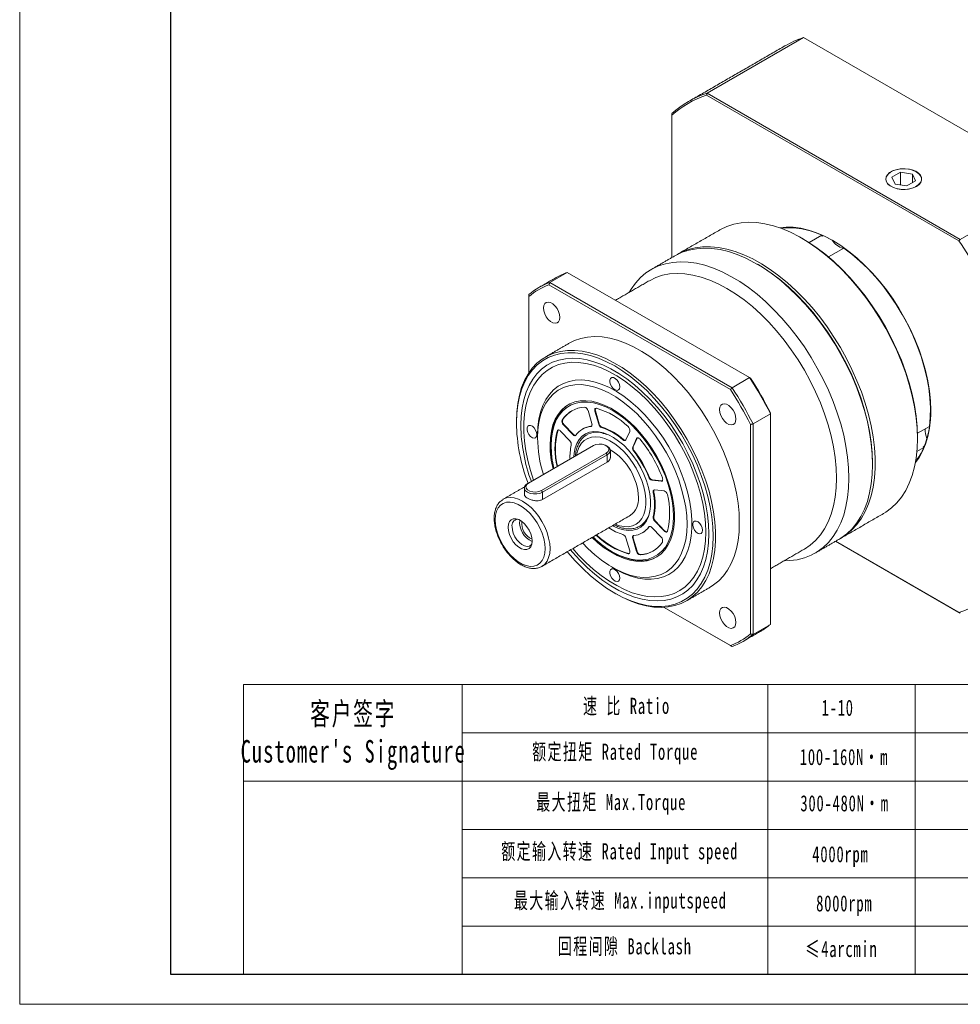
# Model space of a CAD drawing. Header units: millimetres. Extents: x 35 to 754, y 54 to 563.
# Tile 1 of 4: x 35 to 302, y 54 to 333. Entities that reach past the tile are written whole.
import ezdxf

# ---------------------------------------------------------------- set-up
doc = ezdxf.new("R2010")
doc.units = ezdxf.units.MM
doc.header["$LTSCALE"] = 10
doc.layers.get('0').update_dxf_attribs({"lineweight": 18})
doc.layers.add('7标注层', color=4, linetype='Continuous', lineweight=18)
doc.layers.add('图框_外框线', color=7, linetype='Continuous', lineweight=18)
doc.styles.add('标准', font='txt', dxfattribs={"width": 0.667})

msp = doc.modelspace()

# ---------------------------------------------------------------- linework, layer by layer
at = {"color": 7, "linetype": 'Continuous', "lineweight": 15}
for p, q in [((229.92, 312.5), (257.28, 328.3)), ((329.13, 286.82), (257.28, 328.3)), ((301.39, 270.59), (229.73, 311.95)), ((229.92, 312.5), (301.77, 271.02)), ((219.88, 306.7), (219.88, 306.26)), ((219.88, 306.26), (219.88, 265.84)), ((284.82, 290.06), (282.37, 288.64)), ((282.37, 288.64), (283.26, 286.71)), ((288.16, 289.54), (284.82, 290.06)), ((284.82, 286.47), (284.82, 290.06)), ((289.06, 287.61), (288.16, 289.54)), ((288.16, 287.09), (288.16, 289.54)), ((283.26, 286.71), (286.61, 286.19)), ((286.61, 286.19), (289.06, 287.61)), ((301.77, 271.02), (329.13, 286.82)), ((258.85, 270.1), (262.44, 272.17)), ((262.51, 271.93), (262.79, 272.09)), ((268.68, 268.56), (264.33, 266.05)), ((268.86, 268.56), (268.77, 268.5)), ((185.24, 258.77), (190.19, 261.63)), ((241.94, 231.75), (190.19, 261.63)), ((236.51, 228.36), (185.01, 258.09)), ((185.24, 258.77), (236.99, 228.9)), ((179.29, 255.34), (179.29, 254.78)), ((179.29, 254.78), (179.29, 233.11)), ((241.94, 231.75), (236.99, 228.9)), ((197.18, 218.72), (196.09, 222.4)), ((198.19, 222.28), (198.05, 222.2)), ((198.05, 222.2), (199.14, 218.53)), ((198.19, 222.28), (199.28, 218.61)), ((242.93, 218.6), (247.88, 221.46)), ((247.88, 221.72), (247.88, 221.46)), ((247.88, 161.7), (247.88, 221.46)), ((175.76, 219.34), (175.76, 218.93)), ((188.9, 219.8), (188.76, 219.72)), ((189.25, 218.45), (189.11, 218.37)), ((189.11, 218.37), (191.74, 215.58)), ((189.25, 218.45), (191.88, 215.67)), ((199.28, 218.61), (199.14, 218.53)), ((242.22, 158.99), (242.22, 218.45)), ((242.93, 218.6), (242.93, 158.84)), ((293.03, 218.11), (293.11, 218.16)), ((181.77, 215.46), (181.77, 214.64)), ((187.49, 216.67), (187.34, 216.59)), ((190.93, 213.79), (188.3, 216.57)), ((191.88, 215.67), (191.74, 215.58)), ((197.02, 217.96), (196.88, 217.88)), ((197.02, 217.96), (197.09, 217.97)), ((200.11, 217.65), (199.97, 217.57)), ((206.82, 214.09), (207.92, 216.5)), ((289.59, 215.94), (293.01, 217.92)), ((206.13, 214.18), (205.99, 214.09)), ((209.87, 214.44), (208.78, 212.02)), ((210.02, 214.52), (208.93, 212.11)), ((210.02, 214.52), (209.87, 214.44)), ((289.6, 214.85), (289.6, 214.44)), ((197.61, 212.44), (179.22, 201.83)), ((182.9, 199.7), (201.28, 210.32)), ((201.57, 209.83), (183.18, 199.21)), ((201.57, 209.83), (201.28, 210.32)), ((201.57, 209.83), (201.57, 207.77)), ((202.44, 211.05), (202.44, 208.86)), ((208.93, 212.11), (208.78, 212.02)), ((209.22, 210.92), (209.08, 210.84)), ((291.39, 211.88), (289.44, 210.76)), ((291.53, 212.26), (291.24, 212.1)), ((201.57, 207.77), (183.18, 197.16)), ((276.87, 207.5), (276.87, 207.09)), ((179.22, 201.83), (178.94, 201.66)), ((213.48, 203.54), (213.34, 203.46)), ((214.36, 202.69), (214.22, 202.61)), ((214.22, 202.61), (216.85, 202.35)), ((214.36, 202.69), (216.99, 202.43)), ((216.99, 202.43), (216.85, 202.35)), ((178.06, 200.44), (178.06, 198.55)), ((182.9, 199.7), (183.18, 199.21)), ((183.18, 199.21), (183.18, 197.16)), ((214.76, 199.24), (214.62, 199.16)), ((217.67, 199.62), (215.03, 199.88)), ((214.76, 192.28), (214.62, 192.2)), ((215.17, 191.08), (215.03, 191)), ((215.03, 191), (217.67, 188.22)), ((215.17, 191.08), (217.81, 188.3)), ((210.83, 189.61), (210.63, 189.5)), ((213.48, 189.45), (213.34, 189.37)), ((213.52, 189.51), (213.48, 189.45)), ((216.85, 186.42), (214.22, 189.21)), ((217.81, 188.3), (217.67, 188.22)), ((198.39, 187.04), (198.5, 186.92)), ((198.65, 187.01), (198.5, 186.92)), ((198.53, 187.12), (198.65, 187.01)), ((207.92, 182.59), (206.82, 186.26)), ((208.93, 186.15), (208.78, 186.07)), ((208.78, 186.07), (209.87, 182.39)), ((208.93, 186.15), (210.02, 182.48)), ((266.38, 185.3), (301.39, 165.09)), ((301.77, 164.87), (266.38, 185.3)), ((207.6, 181.84), (207.46, 181.76)), ((210.02, 182.48), (209.87, 182.39)), ((211.01, 181.5), (210.87, 181.42)), ((217.73, 166.52), (236.51, 155.68)), ((236.99, 155.41), (217.73, 166.52)), ((247.88, 161.7), (242.93, 158.84))]:
    msp.add_line(p, q, dxfattribs=at)
for p, q in [((160.36, 144.61), (160.36, 62.37)), ((247.16, 144.61), (247.16, 62.37))]:
    msp.add_line(p, q)
for points in [[(289.32, 286.04), (290.05, 286.58), (290.55, 287.2), (290.79, 287.87), (290.76, 288.55), (290.45, 289.21), (289.89, 289.82), (289.1, 290.33), (288.13, 290.72), (287.03, 290.97), (285.86, 291.07), (284.68, 291.01), (283.56, 290.79), (282.55, 290.44), (281.71, 289.95), (281.09, 289.37), (280.72, 288.72), (280.61, 288.04), (280.79, 287.36), (281.22, 286.73), (281.9, 286.17), (282.79, 285.71), (283.83, 285.39), (284.97, 285.21), (286.16, 285.19), (287.32, 285.33), (288.39, 285.62), (289.32, 286.04)], [(287.02, 285.31), (288.11, 285.56), (289.07, 285.95), (289.85, 286.45), (290.41, 287.05), (290.71, 287.7), (290.75, 288.38), (290.51, 289.04), (290.01, 289.66), (289.28, 290.19), (288.36, 290.61), (287.3, 290.9), (286.15, 291.03), (284.98, 291.01), (283.85, 290.84), (282.81, 290.52), (281.94, 290.07), (281.26, 289.51), (280.83, 288.88), (280.66, 288.21), (280.76, 287.54), (281.13, 286.89), (281.75, 286.32), (282.58, 285.84), (283.58, 285.48), (284.69, 285.27), (285.86, 285.21), (287.02, 285.31)], [(289.6, 214.44), (289.51, 217.36), (289.22, 220.38), (288.76, 223.47), (288.1, 226.62), (287.27, 229.81), (286.27, 233.02), (285.09, 236.23), (283.75, 239.43), (282.26, 242.59), (280.62, 245.7), (278.84, 248.73), (276.94, 251.68), (274.92, 254.53), (272.8, 257.26), (270.58, 259.84), (268.29, 262.28), (265.93, 264.55), (263.52, 266.64), (261.06, 268.55), (258.59, 270.25), (256.1, 271.74), (253.61, 273.01), (251.15, 274.06), (248.71, 274.87), (246.32, 275.44), (243.99, 275.78), (241.74, 275.87), (239.57, 275.71), (237.49, 275.32), (235.53, 274.68), (233.69, 273.81), (233.47, 273.69)], [(250.52, 274.29), (252.3, 274.47), (254.37, 274.44), (256.51, 274.17), (258.72, 273.66), (260.97, 272.9), (263.26, 271.91), (265.56, 270.69), (267.86, 269.25), (270.14, 267.61), (272.4, 265.76), (274.61, 263.73), (276.75, 261.52), (278.82, 259.16), (280.8, 256.66), (282.67, 254.03), (284.43, 251.3), (286.06, 248.48), (287.54, 245.59), (288.88, 242.65), (290.06, 239.69), (291.07, 236.72), (291.91, 233.76), (292.57, 230.83), (293.04, 227.95), (293.32, 225.15), (293.42, 222.44), (293.32, 219.84), (293.04, 217.36), (292.57, 215.03), (291.91, 212.86), (291.07, 210.87), (290.06, 209.06), (289.01, 207.61)], [(257.08, 271.18), (258.32, 270.44), (260.8, 268.78), (263.27, 266.92), (265.69, 264.87), (268.07, 262.63), (270.38, 260.22), (272.61, 257.65), (274.75, 254.94), (276.79, 252.11), (278.71, 249.17), (280.51, 246.14), (282.17, 243.03), (283.68, 239.87), (285.03, 236.68), (286.22, 233.46), (287.24, 230.25), (288.09, 227.05), (288.75, 223.9), (289.22, 220.8), (289.51, 217.78), (289.6, 214.85)], [(276.87, 207.09), (276.78, 210.02), (276.5, 213.03), (276.03, 216.13), (275.38, 219.28), (274.55, 222.46), (273.54, 225.67), (272.36, 228.88), (271.03, 232.08), (269.53, 235.24), (267.89, 238.35), (266.12, 241.39), (264.21, 244.34), (262.2, 247.18), (260.07, 249.91), (257.86, 252.5), (255.56, 254.93), (253.2, 257.2), (250.79, 259.3), (248.34, 261.2), (245.86, 262.9), (243.37, 264.39), (240.89, 265.66), (238.42, 266.71), (235.98, 267.52), (233.6, 268.09), (231.27, 268.43), (229.01, 268.52), (226.84, 268.37), (224.77, 267.97), (222.8, 267.34), (220.96, 266.47), (220.74, 266.34)], [(221.1, 266.54), (222.58, 267.34), (224.48, 268.09), (226.5, 268.61), (228.62, 268.88), (230.84, 268.91), (233.13, 268.7), (235.49, 268.24), (237.9, 267.55), (240.36, 266.62), (242.83, 265.46), (245.32, 264.08), (247.81, 262.48), (250.27, 260.68), (252.71, 258.68), (255.1, 256.5), (257.43, 254.14), (259.68, 251.63), (261.85, 248.97), (263.93, 246.18), (265.89, 243.28), (267.73, 240.29), (269.44, 237.21), (271, 234.07), (272.42, 230.89), (273.68, 227.69), (274.77, 224.48), (275.69, 221.27), (276.43, 218.1), (276.99, 214.98), (277.37, 211.92), (277.56, 208.95), (277.56, 206.07), (277.37, 203.32), (276.99, 200.69), (276.43, 198.22), (275.69, 195.9), (274.77, 193.76), (273.68, 191.81), (272.42, 190.06), (271, 188.51), (269.44, 187.19), (267.73, 186.08), (267.59, 186.01)], [(293.01, 217.92), (293.26, 220.47), (293.31, 223.15), (293.16, 225.94), (292.82, 228.82), (292.28, 231.76), (291.55, 234.76), (290.63, 237.79), (289.54, 240.81), (288.27, 243.83), (286.84, 246.8), (285.26, 249.72), (283.54, 252.55), (281.69, 255.29), (279.73, 257.9), (277.66, 260.38), (275.51, 262.7), (273.28, 264.85), (271, 266.81), (268.68, 268.56)], [(270.16, 203.21), (270.06, 206.14), (269.78, 209.16), (269.31, 212.25), (268.66, 215.4), (267.83, 218.59), (266.82, 221.79), (265.65, 225.01), (264.31, 228.2), (262.81, 231.36), (261.18, 234.47), (259.4, 237.51), (257.5, 240.46), (255.48, 243.3), (253.35, 246.03), (251.14, 248.62), (248.85, 251.05), (246.48, 253.33), (244.07, 255.42), (241.62, 257.32), (239.14, 259.02), (236.65, 260.51), (234.17, 261.79), (231.7, 262.83), (229.27, 263.64), (226.88, 264.22), (224.55, 264.55), (222.29, 264.64), (220.12, 264.49), (218.05, 264.09), (216.09, 263.46), (214.25, 262.59), (212.54, 261.49), (210.97, 260.16), (209.55, 258.61), (208.3, 256.86), (207.76, 255.96)], [(276.87, 207.5), (276.78, 210.43), (276.49, 213.45), (276.02, 216.55), (275.36, 219.71), (274.51, 222.9), (273.5, 226.11), (272.31, 229.33), (270.95, 232.53), (269.44, 235.69), (267.78, 238.79), (265.99, 241.82), (264.06, 244.76), (262.03, 247.6), (259.88, 250.3), (257.65, 252.87), (255.34, 255.28), (252.97, 257.52), (250.54, 259.57), (248.08, 261.43), (245.59, 263.09), (244.35, 263.83)], [(244.35, 263.83), (245.59, 263.09), (248.08, 261.43), (250.54, 259.57), (252.97, 257.52), (255.34, 255.28), (257.65, 252.87), (259.88, 250.3), (262.03, 247.6), (264.06, 244.76), (265.99, 241.82), (267.78, 238.79), (269.44, 235.69), (270.95, 232.53), (272.31, 229.33), (273.5, 226.11), (274.51, 222.9), (275.36, 219.71), (276.02, 216.55), (276.49, 213.45), (276.78, 210.43), (276.87, 207.5)], [(266.62, 203.21), (266.52, 206.09), (266.24, 209.05), (265.76, 212.09), (265.1, 215.19), (264.25, 218.33), (263.23, 221.48), (262.04, 224.63), (260.68, 227.76), (259.17, 230.85), (257.51, 233.88), (255.71, 236.83), (253.79, 239.68), (251.76, 242.42), (249.63, 245.03), (247.41, 247.49), (245.12, 249.79), (242.77, 251.91), (240.37, 253.85), (237.95, 255.58), (235.51, 257.1), (233.07, 258.4), (230.64, 259.47), (228.24, 260.3), (225.89, 260.89), (223.6, 261.24), (221.38, 261.34), (219.25, 261.19), (217.22, 260.8), (215.3, 260.16), (213.51, 259.28)], [(183.43, 251.53), (183.52, 250.72), (183.8, 249.86), (184.23, 249.03), (184.79, 248.3), (185.43, 247.71), (186.09, 247.33), (186.73, 247.18), (187.29, 247.27), (187.72, 247.6), (188, 248.13), (188.09, 248.84), (188, 249.65), (187.72, 250.51), (187.29, 251.34), (186.73, 252.08), (186.09, 252.66), (185.43, 253.05), (184.79, 253.2), (184.23, 253.11), (183.8, 252.78), (183.52, 252.24), (183.43, 251.53)], [(239.04, 190.56), (238.95, 193.27), (238.67, 196.08), (238.2, 198.96), (237.55, 201.89), (236.72, 204.86), (235.72, 207.84), (234.55, 210.81), (233.23, 213.75), (231.75, 216.65), (230.14, 219.49), (228.39, 222.24), (226.53, 224.89), (224.57, 227.42), (222.51, 229.81), (220.37, 232.05), (218.17, 234.13), (215.92, 236.02), (213.64, 237.71), (211.34, 239.21), (209.03, 240.48), (206.73, 241.54), (204.46, 242.36), (202.24, 242.95), (200.07, 243.3), (197.97, 243.4), (195.96, 243.26), (194.04, 242.88), (192.24, 242.26), (190.76, 241.53)], [(175.76, 219.34), (175.85, 221.94), (176.13, 224.43), (176.6, 226.76), (177.25, 228.95), (178.08, 230.95), (179.08, 232.78), (180.25, 234.4), (181.57, 235.82), (183.05, 237.01), (184.66, 237.99), (186.41, 238.72), (188.27, 239.22), (190.23, 239.48), (192.29, 239.5), (194.43, 239.27), (196.63, 238.81), (198.88, 238.1), (201.16, 237.16), (203.46, 236), (205.77, 234.61), (208.07, 233.01), (210.33, 231.22), (212.56, 229.23), (214.73, 227.07), (216.83, 224.76), (218.84, 222.29), (220.76, 219.7), (222.56, 217), (224.24, 214.2), (225.79, 211.33), (227.19, 208.41), (228.44, 205.45), (229.52, 202.47), (230.44, 199.49), (231.18, 196.54), (231.74, 193.63), (232.11, 190.79), (232.3, 188.02), (232.3, 185.36), (232.11, 182.81), (231.74, 180.4), (231.18, 178.14), (230.44, 176.04), (229.52, 174.12), (228.44, 172.4), (227.19, 170.88), (225.79, 169.57), (224.24, 168.49), (222.56, 167.63), (220.76, 167.01), (218.84, 166.63), (216.83, 166.49), (214.73, 166.6), (212.56, 166.94), (210.33, 167.53), (208.07, 168.35), (205.77, 169.41), (204.04, 170.35)], [(190.22, 182.33), (190.39, 182.11), (192.47, 179.74), (194.62, 177.53), (196.83, 175.5), (199.09, 173.64), (201.38, 171.99), (203.69, 170.55), (205.99, 169.33), (208.28, 168.34), (210.54, 167.58), (212.76, 167.06), (214.91, 166.79), (216.98, 166.76), (218.96, 166.98), (220.84, 167.45), (222.6, 168.15), (224.24, 169.1), (225.73, 170.27), (227.07, 171.66), (228.25, 173.27), (229.27, 175.08), (230.1, 177.08), (230.76, 179.25), (231.24, 181.59), (231.52, 184.07), (231.62, 186.68), (231.52, 189.4), (231.24, 192.21), (230.76, 195.09), (230.1, 198.03), (229.27, 200.99), (228.25, 203.97), (227.07, 206.95), (225.73, 209.89), (224.24, 212.79), (222.6, 215.61), (220.84, 218.35), (218.96, 220.99), (216.98, 223.5), (214.91, 225.86), (212.76, 228.07), (210.54, 230.11), (208.28, 231.96), (205.99, 233.61), (203.69, 235.06), (201.38, 236.28), (199.09, 237.27), (196.83, 238.03), (194.62, 238.54), (192.47, 238.82), (190.39, 238.84), (188.41, 238.62), (186.53, 238.16), (184.77, 237.45), (183.14, 236.51), (181.65, 235.34), (180.3, 233.94), (179.12, 232.33), (178.11, 230.53), (177.27, 228.53), (176.61, 226.35), (176.14, 224.02), (175.85, 221.54), (175.76, 218.93)], [(176.99, 218.21), (177.09, 220.77), (177.38, 223.2), (177.86, 225.48), (178.52, 227.6), (179.36, 229.54), (180.38, 231.29), (181.57, 232.83), (182.92, 234.16), (184.42, 235.26), (186.05, 236.12), (187.81, 236.75), (189.69, 237.13), (191.67, 237.26), (193.73, 237.15), (195.87, 236.79), (198.06, 236.18), (200.3, 235.34), (202.55, 234.25), (204.82, 232.95), (207.08, 231.42), (209.31, 229.69), (211.5, 227.76), (213.64, 225.66), (215.7, 223.39), (217.68, 220.97), (219.56, 218.42), (221.32, 215.76), (222.96, 213.01), (224.46, 210.18), (225.8, 207.3), (226.99, 204.38), (228.01, 201.46), (228.86, 198.54), (229.52, 195.66), (230, 192.82), (230.28, 190.06), (230.38, 187.39), (230.28, 184.83), (230, 182.41), (229.52, 180.12), (228.86, 178), (228.01, 176.06), (226.99, 174.32), (225.8, 172.78), (224.46, 171.45), (222.96, 170.35), (221.32, 169.48), (219.56, 168.86), (217.68, 168.48), (215.7, 168.34), (213.64, 168.46), (211.5, 168.82), (209.31, 169.42), (207.08, 170.27), (204.82, 171.35), (202.55, 172.66), (200.3, 174.19), (198.06, 175.92), (195.87, 177.84), (193.73, 179.95), (191.67, 182.22), (191.13, 182.85)], [(229.5, 187.9), (229.4, 190.52), (229.12, 193.23), (228.64, 196.01), (227.98, 198.84), (227.14, 201.7), (226.13, 204.56), (224.95, 207.42), (223.62, 210.24), (222.13, 213), (220.51, 215.69), (218.77, 218.28), (216.91, 220.76), (214.96, 223.11), (212.92, 225.31), (210.81, 227.33), (208.65, 229.18), (206.46, 230.83), (204.24, 232.28), (202.02, 233.51), (199.81, 234.51), (197.64, 235.27), (195.5, 235.79), (193.43, 236.07), (191.43, 236.11), (189.52, 235.89), (187.72, 235.44), (186.04, 234.74), (184.48, 233.8), (183.07, 232.64), (181.81, 231.25), (180.72, 229.65), (179.79, 227.86), (179.04, 225.87), (178.47, 223.72), (178.09, 221.42), (177.9, 218.97), (177.9, 216.41), (178.09, 213.74), (178.47, 211), (179.04, 208.19), (179.79, 205.34), (180.65, 202.65)], [(181.77, 215.46), (181.86, 217.77), (182.15, 219.96), (182.63, 221.99), (183.29, 223.85), (184.13, 225.53), (185.15, 227.01), (186.32, 228.28), (187.65, 229.32), (189.12, 230.13), (190.72, 230.7), (192.43, 231.02), (194.24, 231.1), (196.14, 230.93), (198.1, 230.51), (200.11, 229.84), (202.15, 228.94), (204.2, 227.81), (206.25, 226.46), (208.28, 224.9), (210.27, 223.15), (212.19, 221.22), (214.05, 219.13), (215.81, 216.89), (217.47, 214.53), (219, 212.07), (220.41, 209.52), (221.66, 206.92), (222.76, 204.28), (223.68, 201.63), (224.44, 198.98), (225.01, 196.38), (225.39, 193.82), (225.58, 191.35), (225.58, 188.98), (225.39, 186.72), (225.01, 184.61), (224.44, 182.66), (223.68, 180.89), (222.76, 179.31), (221.66, 177.94), (220.41, 176.78), (219, 175.85), (217.47, 175.16), (215.81, 174.72), (214.05, 174.52), (212.19, 174.56), (210.27, 174.86), (208.28, 175.4), (206.25, 176.18), (204.2, 177.2), (203.68, 177.49)], [(181.77, 214.64), (181.86, 216.91), (182.15, 219.06), (182.63, 221.05), (183.29, 222.87), (184.13, 224.5), (185.13, 225.94), (186.31, 227.16), (187.63, 228.16), (189.09, 228.93), (190.68, 229.45), (192.37, 229.73), (194.17, 229.76), (196.04, 229.55), (197.98, 229.09), (199.96, 228.38), (201.97, 227.45), (203.99, 226.28), (206, 224.9), (207.98, 223.31), (209.92, 221.54), (211.79, 219.59), (213.59, 217.49), (215.29, 215.25), (216.87, 212.89), (218.33, 210.44), (219.66, 207.91), (220.83, 205.34), (221.84, 202.74), (222.67, 200.13), (223.33, 197.55), (223.81, 195.01), (224.1, 192.53), (224.19, 190.15), (224.1, 187.88), (223.81, 185.73), (223.33, 183.74), (222.67, 181.92), (221.84, 180.29), (220.83, 178.85), (219.66, 177.63), (218.33, 176.63), (216.87, 175.86), (215.29, 175.34), (213.59, 175.06), (211.79, 175.03), (209.92, 175.24), (207.98, 175.7), (206, 176.41), (203.99, 177.34), (201.97, 178.51), (199.96, 179.89), (197.98, 181.48), (196.04, 183.25), (194.52, 184.81)], [(205.1, 229.14), (205.01, 229.78), (204.73, 230.45), (204.32, 231.05), (203.82, 231.5), (203.3, 231.75), (202.84, 231.75), (202.49, 231.51), (202.3, 231.06), (202.3, 230.46), (202.49, 229.79), (202.84, 229.14), (203.3, 228.61), (203.82, 228.25), (204.32, 228.13), (204.73, 228.25), (205.01, 228.6), (205.1, 229.14)], [(185.3, 212.6), (185.4, 214.64), (185.68, 216.56), (186.14, 218.32), (186.78, 219.92), (187.6, 221.33), (188.57, 222.54), (189.7, 223.54), (190.97, 224.31), (192.37, 224.85), (193.88, 225.15), (195.49, 225.21), (197.17, 225.03), (198.92, 224.61), (200.71, 223.95), (202.53, 223.06), (204.34, 221.96), (206.15, 220.65), (207.92, 219.14), (209.64, 217.46), (211.29, 215.62), (212.85, 213.63), (214.3, 211.53), (215.64, 209.33), (216.84, 207.06), (217.9, 204.74), (218.79, 202.39), (219.52, 200.05), (220.08, 197.73), (220.45, 195.45), (220.63, 193.25), (220.63, 191.15), (220.45, 189.17), (220.08, 187.33), (219.52, 185.65), (218.79, 184.14), (217.9, 182.83), (216.84, 181.72), (215.64, 180.84), (214.3, 180.18), (212.85, 179.76), (211.29, 179.58), (209.64, 179.64), (207.92, 179.94), (206.15, 180.48), (204.34, 181.25), (202.53, 182.25), (200.71, 183.46), (198.92, 184.87), (197.25, 186.39)], [(199.55, 224.07), (199.36, 224.13), (197.61, 224.6), (195.91, 224.83), (194.28, 224.81), (192.76, 224.55), (191.34, 224.04), (190.05, 223.3), (188.91, 222.33), (187.92, 221.13), (187.09, 219.74), (186.44, 218.15), (185.97, 216.39), (185.68, 214.48), (185.59, 212.44)], [(185.69, 214.89), (185.96, 216.72), (186.42, 218.49), (187.06, 220.08), (187.88, 221.49), (188.86, 222.7), (189.98, 223.7), (190.62, 224.13)], [(220.08, 188.84), (220.28, 190.31), (220.38, 192.35), (220.28, 194.51), (220, 196.75), (219.52, 199.05), (218.87, 201.39), (218.04, 203.74), (217.05, 206.08), (215.91, 208.37), (214.62, 210.6), (213.2, 212.74), (211.68, 214.77), (210.06, 216.66), (208.36, 218.4), (206.6, 219.96), (204.8, 221.32), (202.98, 222.48), (201.16, 223.42), (199.55, 224.07)], [(233.43, 222.67), (233.52, 221.86), (233.8, 221), (234.23, 220.17), (234.79, 219.43), (235.43, 218.85), (236.09, 218.46), (236.73, 218.31), (237.29, 218.4), (237.72, 218.73), (238, 219.27), (238.09, 219.98), (238, 220.79), (237.72, 221.65), (237.29, 222.48), (236.73, 223.21), (236.09, 223.8), (235.43, 224.18), (234.79, 224.33), (234.23, 224.24), (233.8, 223.91), (233.52, 223.37), (233.43, 222.67)], [(198.5, 223.03), (198.37, 223.05), (198.24, 223.02), (198.14, 222.96), (198.06, 222.86), (198.01, 222.73), (197.99, 222.57), (198, 222.39), (198.05, 222.2)], [(181.59, 215.56), (181.49, 216.2), (181.22, 216.87), (180.81, 217.47), (180.31, 217.93), (179.79, 218.17), (179.32, 218.17), (178.97, 217.93), (178.79, 217.48), (178.79, 216.88), (178.97, 216.21), (179.32, 215.56), (179.79, 215.03), (180.31, 214.67), (180.81, 214.55), (181.22, 214.67), (181.49, 215.02), (181.59, 215.56)], [(196.88, 217.88), (196.99, 217.9), (197.07, 217.96), (197.14, 218.04), (197.19, 218.14), (197.22, 218.27), (197.23, 218.41), (197.21, 218.56), (197.18, 218.72)], [(188.3, 216.57), (188.15, 216.7), (188, 216.8), (187.86, 216.86), (187.72, 216.89), (187.59, 216.87), (187.48, 216.81), (187.4, 216.72), (187.34, 216.59)], [(187.6, 216.87), (187.54, 216.8), (187.49, 216.67)], [(191.74, 215.58), (191.86, 215.47), (191.99, 215.38), (192.11, 215.32), (192.24, 215.28), (192.35, 215.27), (192.46, 215.29), (192.55, 215.34), (192.62, 215.42)], [(192.1, 209.26), (192.19, 210.3), (192.48, 211.78), (192.95, 213.09), (193.61, 214.21), (194.43, 215.12), (195.41, 215.8), (196.52, 216.25), (197.75, 216.44), (199.07, 216.39), (200.46, 216.08), (201.17, 215.84)], [(201.17, 215.84), (201.89, 215.54), (203.34, 214.75), (204.79, 213.75), (206.21, 212.54), (207.56, 211.16), (208.84, 209.61), (210.01, 207.94), (211.06, 206.17), (211.96, 204.33), (212.7, 202.46), (213.27, 200.58), (213.65, 198.74), (213.85, 196.96), (213.85, 195.28), (213.65, 193.74)], [(203.8, 190.16), (205.02, 189.72), (206.34, 189.45), (207.58, 189.43), (208.72, 189.66), (209.75, 190.14), (210.64, 190.85), (211.37, 191.78), (211.93, 192.91), (212.31, 194.22), (212.5, 195.69), (212.5, 197.29), (212.31, 198.98), (211.93, 200.73), (211.37, 202.51), (210.64, 204.29), (209.75, 206.02), (208.72, 207.68), (207.58, 209.23), (206.34, 210.65), (205.02, 211.9), (203.66, 212.96), (202.28, 213.81), (200.91, 214.44), (199.57, 214.83), (198.29, 214.97), (197.09, 214.86), (196, 214.51), (195.04, 213.92), (194.23, 213.1), (193.58, 212.06), (193.11, 210.84), (192.86, 209.7)], [(201.28, 210.32), (201.8, 210.74), (202.03, 211.25), (201.96, 211.77), (201.57, 212.24), (200.94, 212.61), (200.12, 212.83), (199.22, 212.87), (198.35, 212.74), (197.61, 212.44)], [(205.99, 214.09), (206.12, 214), (206.24, 213.93), (206.37, 213.88), (206.49, 213.87), (206.59, 213.88), (206.69, 213.93), (206.77, 214), (206.82, 214.09)], [(210.87, 214.26), (210.73, 214.41), (210.59, 214.52), (210.44, 214.61), (210.3, 214.65), (210.16, 214.66), (210.04, 214.62), (209.95, 214.54), (209.87, 214.44)], [(210.1, 214.64), (210.09, 214.63), (210.02, 214.52)], [(279.97, 193.15), (280.62, 193.55), (282.26, 194.76), (283.75, 196.2), (285.09, 197.85), (286.27, 199.7), (287.27, 201.75), (288.1, 203.98), (288.76, 206.38), (289.22, 208.93), (289.51, 211.62), (289.6, 214.44)], [(185.59, 212.44), (185.68, 210.28), (185.93, 208.23)], [(201.57, 212.28), (202.12, 211.84), (202.41, 211.32), (202.41, 210.78), (202.12, 210.26), (201.57, 209.83)], [(185.93, 208.23), (185.97, 208.04), (186.38, 205.96)], [(267.24, 185.8), (267.89, 186.2), (269.53, 187.41), (271.03, 188.85), (272.36, 190.5), (273.54, 192.36), (274.55, 194.4), (275.38, 196.63), (276.03, 199.03), (276.5, 201.58), (276.78, 204.27), (276.87, 207.09)], [(183.18, 199.21), (182.42, 198.89), (181.53, 198.73), (180.59, 198.73), (179.7, 198.89), (178.94, 199.21), (178.39, 199.65), (178.1, 200.17), (178.1, 200.71), (178.39, 201.22), (178.94, 201.66)], [(179.22, 201.83), (178.7, 201.4), (178.47, 200.89), (178.55, 200.38), (178.93, 199.9), (179.57, 199.53), (180.39, 199.31), (181.29, 199.27), (182.16, 199.4), (182.9, 199.7)], [(216.85, 202.35), (216.98, 202.35), (217.1, 202.4), (217.19, 202.49), (217.25, 202.6), (217.28, 202.75), (217.29, 202.92), (217.26, 203.11), (217.2, 203.3)], [(216.99, 202.43), (217.13, 202.44), (217.15, 202.44)], [(251.75, 179.74), (253.35, 179.79), (255.48, 180.06), (257.5, 180.58), (259.4, 181.33), (261.18, 182.32), (262.81, 183.54), (264.31, 184.97), (265.65, 186.62), (266.82, 188.48), (267.83, 190.52), (268.66, 192.75), (269.31, 195.15), (269.78, 197.7), (270.06, 200.39), (270.16, 203.21)], [(257.51, 183.07), (257.51, 183.07), (259.17, 184.18), (260.68, 185.52), (262.04, 187.09), (263.23, 188.86), (264.25, 190.83), (265.1, 192.99), (265.76, 195.32), (266.24, 197.81), (266.52, 200.45), (266.62, 203.21)], [(215.03, 199.88), (214.92, 199.87), (214.82, 199.84), (214.74, 199.78), (214.67, 199.7), (214.62, 199.59), (214.6, 199.46), (214.6, 199.31), (214.62, 199.16)], [(169.75, 191.37), (169.84, 189.97), (170.13, 188.5), (170.6, 187), (171.24, 185.5), (172.03, 184.05), (172.95, 182.69), (173.98, 181.45), (175.08, 180.38), (176.23, 179.49), (177.4, 178.82), (178.55, 178.37), (179.66, 178.17), (180.68, 178.22), (181.61, 178.52), (182.4, 179.05), (183.04, 179.82), (183.51, 180.78), (183.79, 181.92), (183.89, 183.21), (183.79, 184.61), (183.51, 186.08), (183.04, 187.59), (182.4, 189.09), (181.61, 190.53), (180.68, 191.89), (179.66, 193.13), (178.55, 194.2), (177.4, 195.09), (176.23, 195.77), (175.08, 196.21), (173.98, 196.41), (172.95, 196.36), (172.03, 196.06), (171.24, 195.53), (170.6, 194.77), (170.13, 193.8), (169.84, 192.66), (169.75, 191.37)], [(171.87, 197.13), (172.02, 197.23), (172.02, 197.23)], [(172.02, 197.23), (172.95, 197.61), (173.99, 197.74), (175.12, 197.63), (176.31, 197.27), (177.52, 196.68), (178.74, 195.87), (179.93, 194.85), (181.06, 193.66), (182.1, 192.33), (183.02, 190.88), (183.82, 189.35), (184.45, 187.78), (184.92, 186.2), (185.21, 184.67), (185.3, 183.21), (185.21, 181.86), (184.92, 180.65), (184.45, 179.62), (183.82, 178.79), (183.13, 178.24)], [(213.65, 193.74), (213.65, 193.73), (213.27, 192.33), (212.7, 191.11), (211.96, 190.1), (211.06, 189.3), (210.01, 188.73), (208.84, 188.41), (207.56, 188.34), (206.21, 188.52), (204.79, 188.95), (203.34, 189.62), (203.09, 189.76)], [(173.4, 189.26), (173.5, 190.15), (173.79, 190.87), (174.26, 191.38), (174.88, 191.65), (175.61, 191.68), (176.41, 191.44), (177.23, 190.97), (178.03, 190.28), (178.76, 189.42), (179.37, 188.43), (179.84, 187.38), (180.13, 186.32), (180.23, 185.32), (180.13, 184.43), (179.84, 183.71), (179.37, 183.2), (178.76, 182.93), (178.03, 182.91), (177.23, 183.14), (176.41, 183.62), (175.61, 184.3), (174.88, 185.17), (174.26, 186.15), (173.79, 187.2), (173.5, 188.26), (173.4, 189.26)], [(228.61, 188.41), (228.52, 189.06), (228.24, 189.73), (227.83, 190.33), (227.33, 190.78), (226.81, 191.02), (226.35, 191.03), (226, 190.78), (225.81, 190.33), (225.81, 189.73), (226, 189.06), (226.35, 188.42), (226.81, 187.88), (227.33, 187.53), (227.83, 187.4), (228.24, 187.53), (228.52, 187.88), (228.61, 188.41)], [(230.76, 172.24), (231.75, 172.88), (233.23, 174.08), (234.55, 175.49), (235.72, 177.12), (236.72, 178.94), (237.55, 180.95), (238.2, 183.13), (238.67, 185.47), (238.95, 187.95), (239.04, 190.56)], [(174.52, 189.43), (174.61, 188.52), (174.89, 187.55), (175.33, 186.59), (175.91, 185.7), (176.6, 184.94), (177.34, 184.35), (178.09, 183.97), (178.8, 183.82), (179.44, 183.92), (179.96, 184.26), (180.14, 184.49)], [(191.78, 183.23), (193.43, 181.38), (195.5, 179.26), (197.64, 177.32), (199.81, 175.57), (202.02, 174.02), (204.24, 172.69), (206.46, 171.57), (208.65, 170.69), (210.81, 170.04), (212.92, 169.64), (214.96, 169.49), (216.91, 169.57), (218.77, 169.91), (220.51, 170.49), (222.13, 171.31), (223.62, 172.36), (224.95, 173.64), (226.13, 175.13), (227.14, 176.83), (227.98, 178.72), (228.64, 180.79), (229.12, 183.02), (229.4, 185.4), (229.5, 187.9)], [(200.95, 183.62), (201.16, 183.47), (202.98, 182.31), (204.8, 181.37), (206.6, 180.66), (208.36, 180.19), (210.06, 179.96), (211.68, 179.98), (213.2, 180.24), (214.62, 180.75), (215.91, 181.49), (217.05, 182.46), (218.04, 183.66), (218.87, 185.05), (219.52, 186.64), (220, 188.4), (220.08, 188.84)], [(214.22, 189.21), (214.1, 189.32), (213.97, 189.41), (213.85, 189.47), (213.72, 189.51), (213.61, 189.52), (213.5, 189.5), (213.41, 189.45), (213.34, 189.37)], [(217.67, 188.22), (217.81, 188.09), (217.96, 187.99), (218.1, 187.93), (218.24, 187.9), (218.37, 187.92), (218.48, 187.98), (218.56, 188.07), (218.62, 188.2)], [(209.08, 186.91), (208.98, 186.89), (208.89, 186.83), (208.82, 186.75), (208.77, 186.65), (208.74, 186.52), (208.73, 186.38), (208.75, 186.23), (208.78, 186.07)], [(207.46, 181.76), (207.59, 181.74), (207.72, 181.77), (207.82, 181.83), (207.9, 181.93), (207.95, 182.06), (207.97, 182.22), (207.96, 182.4), (207.92, 182.59)], [(207.6, 181.84), (207.74, 181.82), (207.83, 181.84)], [(215.62, 180.83), (214.59, 180.35), (213.13, 179.92), (211.57, 179.74), (209.92, 179.8), (208.2, 180.11), (206.43, 180.65), (205.16, 181.17)], [(183.13, 178.24), (183.02, 178.17), (183.02, 178.17)], [(205.1, 174.84), (205.01, 175.48), (204.73, 176.15), (204.32, 176.75), (203.82, 177.2), (203.3, 177.45), (202.84, 177.45), (202.49, 177.21), (202.3, 176.76), (202.3, 176.16), (202.49, 175.49), (202.84, 174.84), (203.3, 174.31), (203.82, 173.95), (204.32, 173.83), (204.73, 173.95), (205.01, 174.3), (205.1, 174.84)], [(233.43, 164.93), (233.52, 164.12), (233.8, 163.26), (234.23, 162.43), (234.79, 161.69), (235.43, 161.11), (236.09, 160.73), (236.73, 160.57), (237.29, 160.67), (237.72, 160.99), (238, 161.53), (238.09, 162.24), (238, 163.05), (237.72, 163.91), (237.29, 164.74), (236.73, 165.48), (236.09, 166.06), (235.43, 166.44), (234.79, 166.59), (234.23, 166.5), (233.8, 166.17), (233.52, 165.64), (233.43, 164.93)]]:
    msp.add_lwpolyline(points, dxfattribs=at)
for centre, radius, start, end in [((265.88, 301.79), 27.87, 107.9678, 119.9623), ((238.46, 286.11), 27.74, 107.9475, 132.0633), ((238.31, 285.72), 27.6, 108.1121, 131.8987), ((253.18, 253.33), 20.99, 63.8412, 96.5133), ((251.75, 247.27), 27.19, 59.1215, 79.2968), ((269.28, 274.13), 7.12, 195.9845, 197.9873), ((269.78, 273.56), 5.21, 211.9851, 256.4685), ((183.81, 191.33), 141.79, 26.0161, 33.9839), ((196.82, 243.27), 19.52, 109.8547, 119.9762), ((191.84, 240.47), 19.45, 109.8426, 130.1682), ((191.65, 239.99), 19.28, 110.1462, 129.8646), ((158.24, 176.57), 100.25, 26.6001, 33.3999), ((159.09, 177.06), 99.4, 26.7024, 33.2976), ((153.43, 173.79), 99.4, 26.7024, 33.2976), ((153.29, 173.71), 100.25, 26.6001, 33.3999), ((195.49, 215.37), 8.01, 92.8491, 147.1617), ((195.78, 215.32), 8.21, 120.9858, 146.9226), ((194.86, 222.14), 1.25, 11.5846, 79.5572), ((198.9, 222.58), 0.772, 143.9786, 202.725), ((192.56, 202.4), 21.48, 46.0772, 73.9282), ((266.64, 222.18), 26.78, 337.4422, 0.8966), ((226.41, 219.82), 50.66, 181.0068, 200.8991), ((225.3, 219.06), 48.31, 181.0081, 200.3351), ((189.94, 219.3), 1.25, 160.4469, 228.4128), ((190.08, 219.38), 1.25, 160.4469, 228.4128), ((200.51, 218.88), 1.42, 194.3817, 247.4973), ((200.65, 218.96), 1.42, 194.3817, 247.4973), ((208.08, 211.44), 21.37, 166.0428, 193.3931), ((208.22, 211.52), 21.37, 166.0428, 193.3931), ((192.49, 216.12), 0.756, 216.5942, 276.7006), ((197.42, 212.03), 5.88, 95.2508, 144.76), ((197.59, 212), 5.99, 95.4249, 119.6988), ((198.63, 210.43), 5.85, 72.9391, 128.1504), ((195.22, 202.4), 15.9, 47.3627, 72.6427), ((195.37, 202.48), 15.9, 47.3627, 72.6427), ((206.6, 216.82), 1.36, 346.6122, 50.6042), ((297.73, 216.84), 5.92, 176.1436, 203.6718), ((218.69, 215.14), 36.92, 180.7784, 197.1702), ((214.98, 212.91), 29.68, 180.6054, 193.8092), ((189.94, 212.78), 1.42, 352.505, 45.6168), ((204.58, 209.36), 13.62, 166.2824, 183.1618), ((206.63, 214.62), 0.66, 221.8724, 279.6323), ((180.5, 189.42), 39.24, 20.7161, 39.2839), ((193.77, 197.07), 16.65, 2.1836, 58.7144), ((210.02, 211.7), 1.28, 165.3619, 222.5307), ((210.16, 211.78), 1.28, 165.3619, 222.5307), ((186.3, 192.76), 29.08, 21.5734, 38.4266), ((186.44, 192.85), 29.08, 21.5734, 38.4266), ((275.79, 218.34), 16.88, 321.8292, 337.5143), ((298.05, 216.52), 8.11, 213.0307, 214.8661), ((214.56, 203.84), 1.28, 197.4673, 254.6419), ((214.7, 203.92), 1.28, 197.4673, 254.6419), ((199.1, 195.68), 15.9, 347.362, 12.638), ((215.39, 199.44), 0.659, 140.3553, 198.139), ((199.24, 195.76), 15.9, 347.362, 12.638), ((217.28, 198.32), 1.36, 9.3938, 73.3906), ((197.77, 193.37), 21.48, 346.0767, 13.9233), ((204.81, 197.2), 5.62, 306.1837, 5.1285), ((207.28, 194.97), 6.43, 302.7588, 352.0538), ((176.35, 189.74), 1.86, 99.3447, 189.4618), ((182.68, 190.68), 6.01, 174.0376, 245.957), ((182.06, 190.32), 4.79, 172.8654, 247.1292), ((216.02, 192.01), 1.42, 172.505, 225.6168), ((216.16, 192.09), 1.42, 172.505, 225.6168), ((210.02, 200.78), 14.15, 235.4547, 253.453), ((208.54, 192.76), 5.88, 275.2508, 324.76), ((208.63, 192.89), 5.94, 300.1896, 324.6916), ((218.41, 188.74), 0.746, 216.1494, 277.1454), ((219.28, 209.1), 31.39, 226.0106, 234.2667), ((213.4, 202.39), 21.48, 226.0772, 253.9282), ((213.54, 202.47), 21.48, 226.0772, 253.9282), ((205.45, 185.91), 1.42, 14.3817, 67.4972), ((209.62, 186.45), 0.756, 143.2974, 203.4062), ((210.47, 189.42), 8.01, 272.8491, 327.1616), ((216.03, 185.49), 1.25, 340.4469, 48.4127), ((211.1, 182.65), 1.25, 191.5848, 259.5571), ((211.24, 182.73), 1.25, 191.5848, 259.5571), ((210.57, 189.69), 8.21, 273.0867, 299.0096), ((292.81, 191.32), 27.6, 288.1121, 311.8987), ((235.3, 176.61), 19.51, 300.0169, 310.1574), ((229.87, 173.78), 19.28, 290.1461, 309.8646), ((230.38, 173.71), 19.45, 289.8425, 310.1682)]:
    msp.add_arc(centre, radius, start, end, dxfattribs=at)
for points in [[(251.96, 325.93), (224.6, 310.13)], [(229.73, 311.95), (229.92, 312.5)], [(282.14, 290.19), (282.1, 290.17)], [(289.32, 290.17), (289.29, 290.19)], [(233.47, 273.69), (221.45, 266.75)], [(257.08, 271.18), (256.73, 271.38)], [(301.39, 270.59), (301.77, 271.02)], [(220.74, 266.34), (214.03, 262.46)], [(244.35, 263.83), (244, 264.04)], [(187.06, 260.18), (182.11, 257.32)], [(185.01, 258.09), (185.24, 258.77)], [(213.51, 259.28), (203.88, 253.72)], [(190.76, 241.53), (184.04, 237.65)], [(242.16, 231.62), (241.94, 231.75)], [(236.99, 228.9), (236.51, 228.36)], [(242.93, 218.6), (242.22, 218.45)], [(194.62, 217.2), (194.48, 217.12)], [(201.57, 212.28), (201.28, 212.44)], [(178.11, 200.74), (172.02, 197.23)], [(267.95, 186.21), (279.97, 193.15)], [(183.02, 178.17), (208.13, 192.66)], [(211.48, 187.67), (211.62, 187.75)], [(260.52, 181.92), (267.24, 185.8)], [(247.88, 177.51), (257.51, 183.07)], [(202.98, 177.9), (203.68, 177.49)], [(203.68, 170.55), (204.04, 170.35)], [(224.04, 168.37), (230.76, 172.24)], [(301.77, 164.87), (301.39, 165.09)], [(240.11, 156.86), (245.06, 159.72)], [(242.93, 158.84), (242.22, 158.99)], [(236.99, 155.41), (236.51, 155.68)]]:
    msp.add_open_spline(points, degree=1, dxfattribs=at)
for points, knots in [([(195.83, 215.55), (195.66, 215.46), (195.15, 215.18), (194.43, 214.5), (193.7, 213.54), (193.12, 212.41), (192.72, 211.11), (192.52, 210.12), (192.5, 209.55), (192.49, 209.49)], [0, 0, 0, 0, 0.62791, 1.887761, 3.150906, 4.431842, 5.736286, 7.060892, 7.217145, 7.217145, 7.217145, 7.217145]), ([(200.19, 215.96), (200.33, 215.94), (200.69, 215.87), (201.07, 215.71), (201.3, 215.61)], [0, 0, 0, 0, 0.463335, 1.174476, 1.174476, 1.174476, 1.174476]), ([(185.59, 214.71), (185.55, 214.4), (185.48, 213.72), (185.47, 212.99), (185.47, 212.6)], [0, 0, 0, 0, 0.989962, 2.119714, 2.119714, 2.119714, 2.119714]), ([(185.47, 212.6), (185.47, 212.24), (185.49, 211.21), (185.59, 209.81), (185.77, 208.74), (185.83, 208.39)], [0, 0, 0, 0, 1.109842, 3.217132, 4.235713, 4.235713, 4.235713, 4.235713]), ([(202.43, 209.17), (202.41, 208.96), (202.37, 208.52), (201.99, 208.04), (201.66, 207.83), (201.57, 207.77)], [0, 0, 0, 0, 0.667842, 1.41557, 1.724559, 1.724559, 1.724559, 1.724559]), ([(183.18, 197.16), (182.93, 197.04), (182.41, 196.82), (181.44, 196.76), (180.43, 196.9), (179.47, 197.21), (178.7, 197.61), (178.22, 198.05), (178.02, 198.37), (178.07, 198.54), (178.08, 198.55)], [0, 0, 0, 0, 0.817676, 1.6346, 2.470878, 3.32093, 4.150502, 4.958378, 5.77477, 5.860033, 5.860033, 5.860033, 5.860033]), ([(171.86, 197.09), (171.67, 196.97), (171.2, 196.67), (170.6, 195.97), (170.05, 195.04), (169.68, 193.94), (169.48, 192.84), (169.46, 192.09), (169.45, 191.78)], [0, 0, 0, 0, 0.723176, 1.830357, 2.949469, 4.096457, 5.272498, 6.096429, 6.096429, 6.096429, 6.096429]), ([(169.45, 191.78), (169.46, 191.54), (169.47, 190.83), (169.64, 189.6), (169.99, 188.11), (170.51, 186.62), (171.18, 185.15), (171.98, 183.74), (172.9, 182.4), (173.91, 181.18), (175.01, 180.1), (176.17, 179.18), (177.36, 178.45), (178.58, 177.91), (179.78, 177.61), (180.95, 177.53), (182.03, 177.72), (182.77, 177.98), (183.1, 178.23), (183.14, 178.27)], [0, 0, 0, 0, 0.756914, 2.178989, 3.598477, 5.014757, 6.428476, 7.841041, 9.254137, 10.669028, 12.087511, 13.51136, 14.94185, 16.378613, 17.815058, 19.23604, 20.622825, 21.9671, 22.20486, 22.20486, 22.20486, 22.20486]), ([(203.45, 189.97), (203.91, 189.75), (204.84, 189.32), (206.21, 188.94), (207.56, 188.78), (208.83, 188.87), (209.85, 189.11), (210.4, 189.4), (210.59, 189.51)], [0, 0, 0, 0, 1.351634, 2.716022, 4.072526, 5.411059, 6.723434, 7.445768, 7.445768, 7.445768, 7.445768]), ([(201.17, 183.36), (201.55, 183.09), (202.52, 182.42), (203.79, 181.69), (204.67, 181.3), (204.97, 181.17)], [0, 0, 0, 0, 1.342783, 3.353174, 4.394296, 4.394296, 4.394296, 4.394296])]:
    msp.add_open_spline(points, degree=3, knots=knots, dxfattribs=at)
at = {"layer": '7标注层', "color": 0}
msp.add_line((98.32, 144.61), (98.32, 62.39), dxfattribs=at)
at = {"layer": '图框_外框线'}
for p, q in [((98.32, 144.61), (745.67, 144.61)), ((288.99, 144.61), (288.99, 62.39)), ((160.36, 130.89), (524.18, 130.89)), ((98.32, 117.17), (745.67, 117.17)), ((160.36, 103.45), (745.67, 103.45)), ((160.36, 89.73), (745.67, 89.73)), ((160.36, 76.01), (745.67, 76.01))]:
    msp.add_line(p, q, dxfattribs=at)
at = {"layer": '图框_外框线', "color": 3}
msp.add_lwpolyline([(34.77, 53.82), (754.24, 53.82), (754.24, 562.59), (34.77, 562.59)], close=True, dxfattribs=at)
at = {"layer": '图框_外框线', "color": 3, "lineweight": 25}
msp.add_lwpolyline([(77.59, 62.39), (745.67, 62.39), (745.67, 554.02), (77.59, 554.02)], close=True, dxfattribs=at)

# ---------------------------------------------------------------- texts
at = {"layer": '图框_外框线', "color": 1, "attachment_point": 2, "style": '标准'}
for s, insert, char_height, width in [("\\T1.1;客户签字\\PCustomer's Signature", (129.45, 139.53), 6.4024, 79.646), ('\\T1.1;速 比 Ratio', (207.01, 140.84), 4.5731, 37.3665), ('{\\T1.10000;1-10}', (266.95, 140.31), 4.5731, 19.4439), ('\\T1.1;额定扭矩 Rated Torque', (203.8, 127.83), 4.5731, 81.1944), ('\\T1.1;100-160N·m', (268.76, 126.33), 4.5731, 37.8774), ('\\T1.1;最大扭矩 Max.Torque', (202.67, 113.53), 4.5731, 53.9811), ('\\T1.1;300-480N·m', (268.92, 113.19), 4.5731, 45.4817), ('\\T1.1;额定输入转速 Rated Input speed', (205.09, 99.56), 4.5731, 71.7675), ('\\T1.1;4000rpm', (267.74, 98.73), 4.5731, 31.5106), ('\\T1.1;最大输入转速 Max.inputspeed ', (205.25, 85.59), 4.5731, 72.1821), ('\\T1.1;8000rpm', (268.83, 84.77), 4.5731, 99.9948), ('\\T1.1;回程间隙 Backlash', (206.53, 72.58), 4.5731, 58.5283), ('\\T1.1;≤4arcmin ', (267.99, 71.82), 4.5731, 35.1786)]:
    msp.add_mtext(s, dxfattribs=dict(at, insert=insert, char_height=char_height, width=width))

doc.saveas('drawing.dxf')
